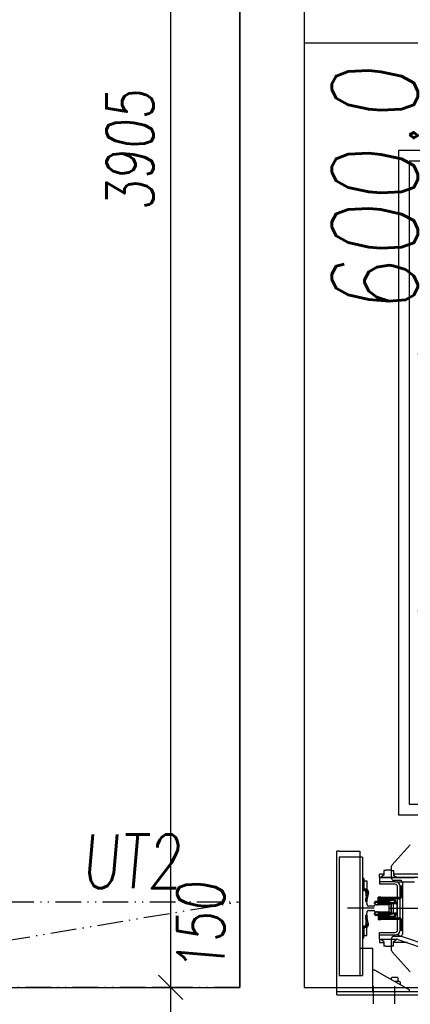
# Model space of a CAD drawing. Header units: millimetres. Extents: x 247761 to 294611, y 172579 to 236863.
# Tile 195 of 256: x 263897 to 264808, y 186491 to 188788. Entities that reach past the tile are written whole.
import ezdxf

# ---------------------------------------------------------------- set-up
doc = ezdxf.new("R2010")
doc.units = ezdxf.units.MM
doc.linetypes.add('ACAD_ISO12W100', pattern=[22, 12, -3, 0.5, -3, 0.5, -3])
for name, color, linetype, plot in [('DIM_COMP_AUX', 7, 'Continuous', False), ('PLOCHY_MISTNOSTI', 180, 'Continuous', False), ('POMOCNA_ZU', 200, 'Continuous', False)]:
    doc.layers.add(name, color=color, linetype=linetype, plot=plot)
for name, color, linetype in [('KOTY 50', 7, 'Continuous'), ('NOVÁ TENKÁ', 240, 'Continuous'), ('OBRYSY', 7, 'Continuous'), ('PROSTUPY', 7, 'ACAD_ISO12W100'), ('ŽB', 3, 'Continuous')]:
    doc.layers.add(name, color=color, linetype=linetype)
doc.layers.add('PROSTUPY_POPIS', color=7, linetype='ACAD_ISO12W100', true_color=0x00ff74)
doc.styles.add('CS-ROMANS', font='romans.shx', dxfattribs={"width": 0.75, "oblique": 5})
doc.styles.add('ROMANS', font='romans.shx', dxfattribs={"width": 0.75, "oblique": 5, "height": 200})
doc.dimstyles.new('A_KÓTA_50', dxfattribs={"dimtxt": 110, "dimasz": 2, "dimexe": 100, "dimexo": 1500, "dimgap": 40, "dimtad": 1, "dimrnd": 1, "dimdsep": 46, "dimtxsty": 'CS-ROMANS', "dimblk": 'KOT_CARA20', "dimcen": 45, "dimse1": 1, "dimse2": 1, "dimclrd": 256, "dimclre": 256, "dimclrt": 256, "dimadec": 0, "dimazin": 0, "dimtfac": 1, "dimtix": 1, "dimtmove": 2, "dimatfit": 3, "dimldrblk": 'OBLIQUE', "dimfxl": 0, "dimtolj": 1, "dimarcsym": 0})
doc.dimstyles.new('KONE_mm', dxfattribs={"dimscale": 15, "dimtxt": 3.5, "dimasz": 3.5, "dimexe": 2, "dimexo": 0, "dimgap": 2, "dimtad": 1, "dimdec": 0, "dimrnd": 0.01, "dimzin": 0, "dimdsep": 46, "dimtxsty": 'ROMANS', "dimsah": 1, "dimcen": 0, "dimclrd": 256, "dimclre": 256, "dimclrt": 256, "dimadec": 1, "dimazin": 3, "dimtfac": 1, "dimtdec": 0, "dimtmove": 0, "dimatfit": 3, "dimfxl": 0, "dimtolj": 1, "dimtzin": 0, "dimarcsym": 0})

# ---------------------------------------------------------------- blocks, each defined once
blk = doc.blocks.new('A$C651C2564')
at = {"layer": 'PROSTUPY', "ltscale": 5}
blk.add_lwpolyline([(6300, -4325), (7500, -4325), (7500, -4525), (6300, -4525)], close=True, dxfattribs=at)
blk.add_lwpolyline([(6300, -4525), (7500, -4325)], dxfattribs=at)
at = {"layer": 'PROSTUPY_POPIS', "insert": (7363.7, -4231.1), "char_height": 125, "attachment_point": 6, "style": 'CS-ROMANS'}
blk.add_mtext('\\A1;UT2', dxfattribs=at)
blk = doc.blocks.new('KOT_CARA20')
for p, q in [((0, 20), (0, -20)), ((0, 0), (14.1, 14.1)), ((0, 0), (-14.1, -14.1))]:
    blk.add_line(p, q)
blk = doc.blocks.new('*D367')
at = {"layer": 'Defpoints', "color": 0, "ltscale": 5, "transparency": 16777216}
for p in [(264249.5, 186530.3), (264379.5, 186530.3), (264339.5, 186380.3)]:
    blk.add_point(p, dxfattribs=at)
at = {"layer": 'KOTY 50', "lineweight": -2, "ltscale": 5, "transparency": 16777216}
blk.add_line((264249.5, 186382.3), (264249.5, 186528.3), dxfattribs=at)
at = {"layer": 'KOTY 50', "lineweight": -2, "ltscale": 5, "transparency": 16777216, "xscale": 2, "yscale": 2, "zscale": 2}
for p, rotation in [((264249.5, 186530.3), 90), ((264249.5, 186380.3), 270)]:
    blk.add_blockref('KOT_CARA20', p, dxfattribs=dict(at, rotation=rotation))
at = {"layer": 'KOTY 50', "ltscale": 5, "transparency": 16777216, "insert": (264319.5, 186670), "char_height": 110, "attachment_point": 5, "rotation": 90, "style": 'CS-ROMANS'}
blk.add_mtext('\\A1;150', dxfattribs=at)
blk = doc.blocks.new('_OBLIQUE')
at = {"color": 0, "linetype": 'ByBlock', "ltscale": 15}
blk.add_line((-0.5, -0.5), (0.5, 0.5), dxfattribs=at)
blk = doc.blocks.new('*D368')
at = {"layer": 'Defpoints', "color": 0, "ltscale": 5, "transparency": 16777216}
for p in [(264249.5, 190435.3), (264319.5, 190435.3), (264379.5, 186530.3)]:
    blk.add_point(p, dxfattribs=at)
at = {"layer": 'KOTY 50', "lineweight": -2, "ltscale": 5, "transparency": 16777216}
blk.add_line((264249.5, 186532.3), (264249.5, 190433.3), dxfattribs=at)
at = {"layer": 'KOTY 50', "lineweight": -2, "ltscale": 5, "transparency": 16777216, "xscale": 2, "yscale": 2, "zscale": 2}
for p, rotation in [((264249.5, 190435.3), 90), ((264249.5, 186530.3), 270)]:
    blk.add_blockref('KOT_CARA20', p, dxfattribs=dict(at, rotation=rotation))
at = {"layer": 'KOTY 50', "ltscale": 5, "transparency": 16777216, "insert": (264154.5, 188482.8), "char_height": 110, "attachment_point": 5, "rotation": 90, "style": 'CS-ROMANS'}
blk.add_mtext('\\A1;3905', dxfattribs=at)
blk = doc.blocks.new('*D488')
at = {"layer": 'Defpoints', "color": 0, "transparency": 16777216}
for p in [(300, 1805.1), (-300, 1725), (300, 1725)]:
    blk.add_point(p, dxfattribs=at)
at = {"layer": 'DIM_COMP_AUX', "lineweight": -2, "transparency": 16777216}
for p, q in [((-300, 1725), (-300, 1835.1)), ((300, 1725), (300, 1835.1)), ((-247.5, 1805.1), (247.5, 1805.1)), ((300, 1805.1), (1009.5, 1805.1))]:
    blk.add_line(p, q, dxfattribs=at)
at = {"layer": 'DIM_COMP_AUX', "transparency": 16777216}
for points in [[(-247.5, 1813.8), (-247.5, 1796.3), (-300, 1805.1)], [(247.5, 1813.8), (247.5, 1796.3), (300, 1805.1)]]:
    blk.add_solid(points, dxfattribs=at)
at = {"layer": 'DIM_COMP_AUX', "transparency": 16777216, "insert": (681, 1935.1), "char_height": 200, "attachment_point": 5, "style": 'ROMANS'}
blk.add_mtext('\\A1;600.0', dxfattribs=at)
blk = doc.blocks.new('*D489')
at = {"layer": 'Defpoints', "color": 0, "transparency": 16777216}
for p in [(-429.8, 1725), (-300, 1725), (-300, 1325)]:
    blk.add_point(p, dxfattribs=at)
at = {"layer": 'DIM_COMP_AUX', "lineweight": -2, "transparency": 16777216}
for p, q in [((-300, 1725), (-459.8, 1725)), ((-429.8, 1377.5), (-429.8, 1672.5)), ((-300, 1325), (-459.8, 1325))]:
    blk.add_line(p, q, dxfattribs=at)
at = {"layer": 'DIM_COMP_AUX', "transparency": 16777216}
for points in [[(-421, 1672.5), (-438.5, 1672.5), (-429.8, 1725)], [(-421, 1377.5), (-438.5, 1377.5), (-429.8, 1325)]]:
    blk.add_solid(points, dxfattribs=at)
at = {"layer": 'DIM_COMP_AUX', "transparency": 16777216, "insert": (-299.8, 1525), "char_height": 200, "attachment_point": 5, "rotation": 270, "style": 'ROMANS'}
blk.add_mtext('\\A1;400.0', dxfattribs=at)
blk = doc.blocks.new('10020_Elevator_0')
at = {"layer": 'NOVÁ TENKÁ'}
for p, q in [((-1195, 2024), (-1195, 1829)), ((-1195, 2024), (-1187, 2024)), ((-1187, 2024), (-1187, 1940)), ((-1187, 2024), (-860, 2024)), ((-1187, 2024), (-1187, 1884)), ((-860, 2018), (-860, 2024)), ((-873.99, 2018), (-1149.99, 2018)), ((-1149.99, 2018), (-1149.99, 1964)), ((-993, 1936.41), (-993, 1998.61)), ((-873.99, 1964), (-873.99, 2018)), ((-860, 2018), (-860, 1970)), ((-873.99, 1970), (-1149.99, 1970)), ((-873.99, 1964), (-1149.99, 1964)), ((-1087, 1940), (-1087, 1970)), ((-860, 1970), (-1087, 1970)), ((-923.99, 1970), (-1071.99, 1970)), ((-1062.24, 1961), (-1062.24, 1964)), ((-1062.24, 1961), (-1039.74, 1961)), ((-1039.74, 1961), (-1056.74, 1961)), ((-1056.74, 1961), (-1056.74, 1953.58)), ((-1056.74, 1953.58), (-1047.24, 1953.58)), ((-1047.24, 1953.58), (-1037.74, 1953.58)), ((-1037.74, 1953.58), (-1037.74, 1960)), ((-1037.24, 1958.5), (-1037.24, 1955.5)), ((-1034.24, 1958.5), (-1034.24, 1955.5)), ((-1031.01, 1953.11), (-1016.53, 1956.16)), ((-1030.14, 1950.24), (-1015.66, 1953.29)), ((-1009.24, 1956.24), (-1009.92, 1953.31)), ((-976.74, 1956.24), (-976.07, 1953.31)), ((-955.85, 1950.24), (-970.33, 1953.29)), ((-954.97, 1953.11), (-969.45, 1956.16)), ((-951.74, 1958.5), (-951.74, 1955.5)), ((-948.74, 1958.5), (-948.74, 1955.5)), ((-948.24, 1953.58), (-948.24, 1960)), ((-938.74, 1953.58), (-948.24, 1953.58)), ((-923.74, 1961), (-946.24, 1961)), ((-946.24, 1961), (-929.24, 1961)), ((-929.24, 1953.58), (-938.74, 1953.58)), ((-929.24, 1961), (-929.24, 1953.58)), ((-923.74, 1961), (-923.74, 1964)), ((-1174.62, 1939), (-1215.38, 1939)), ((-1187, 1940), (-1137, 1940)), ((-1137, 1935), (-1183, 1854)), ((-1137, 1940), (-1087, 1940)), ((-1137, 1935), (-1137, 1939.81)), ((-1081, 1909.92), (-1082, 1909.92)), ((-1082, 1896.08), (-1082, 1909.92)), ((-1070.33, 1914), (-1081, 1914)), ((-1081, 1909.92), (-1081, 1914)), ((-1065, 1924), (-1073, 1924)), ((-1073, 1924), (-1073, 1914)), ((-1070.33, 1914), (-1066.72, 1920.25)), ((-1066.72, 1920.25), (-1065, 1920.25)), ((-1065, 1924), (-1049, 1924)), ((-1065, 1924), (-1065, 1884.68)), ((-1055, 1924), (-1055, 1888)), ((-1049, 1924), (-1049, 1888)), ((-921, 1924), (-937, 1924)), ((-937, 1888), (-937, 1924)), ((-931, 1888), (-931, 1924)), ((-931, 1888), (-931, 1924)), ((-921, 1924), (-913, 1924)), ((-921, 1705.61), (-921, 1924)), ((-921, 1924), (-921, 1842.4)), ((-919.28, 1920.25), (-921, 1920.25)), ((-915.67, 1914), (-919.28, 1920.25)), ((-905, 1914), (-915.67, 1914)), ((-913, 1914), (-913, 1924)), ((-905, 1909.92), (-905, 1914)), ((-905, 1909.92), (-904, 1909.92)), ((-904, 1896.08), (-904, 1909.92)), ((-1174.62, 1889), (-1215.38, 1889)), ((-1187, 1884), (-1187, 1829)), ((-1164, 1881), (-1164, 1887.46)), ((-1155.75, 1897), (-1158.58, 1897)), ((-1154.15, 1895.4), (-1155.75, 1897)), ((-1154.15, 1889), (-1154.15, 1895.4)), ((-1154.15, 1882.6), (-1154.15, 1889)), ((-1094.43, 1894.72), (-1141.34, 1852.49)), ((-1091.08, 1896), (-1063, 1896)), ((-1081, 1896.08), (-1082, 1896.08)), ((-1081, 1892), (-1081, 1896.08)), ((-1081, 1892), (-1070.33, 1892)), ((-1073, 1859.91), (-1073, 1892)), ((-1070.33, 1892), (-1066.72, 1885.75)), ((-1066.72, 1885.75), (-1065, 1885.75)), ((-1058, 1891), (-1058, 1876)), ((-931, 1888), (-931, 1842.4)), ((-928, 1876), (-928, 1891)), ((-923, 1896), (-894.92, 1896)), ((-919.28, 1885.75), (-921, 1885.75)), ((-915.67, 1892), (-919.28, 1885.75)), ((-905, 1892), (-915.67, 1892)), ((-913, 1660.24), (-913, 1892)), ((-905, 1896.08), (-904, 1896.08)), ((-905, 1896.08), (-905, 1892)), ((-844.66, 1852.49), (-891.57, 1894.72)), ((-1170.99, 1875.14), (-1165.29, 1875.14)), ((-1164, 1881), (-1155.75, 1881)), ((-1164, 1878.61), (-1164, 1881)), ((-1155.75, 1881), (-1154.15, 1882.6)), ((-1065.55, 1881.41), (-1123.25, 1714.91)), ((-1056.1, 1878.13), (-1113.8, 1711.63)), ((-933, 1871), (-1053, 1871)), ((-1043, 1882), (-993, 1882)), ((-1043, 1876), (-993, 1876)), ((-993, 1882), (-943, 1882)), ((-993, 1876), (-943, 1876)), ((775, 1880), (-775, 1880)), ((-775, 1880), (-775, 205)), ((775, 205), (775, 1880)), ((750, 1855), (-750, 1855)), ((-750, 1855), (-750, 205)), ((750, 205), (750, 1855))]:
    blk.add_line(p, q, dxfattribs=at)
at = {"layer": 'NOVÁ TENKÁ', "ltscale": 3}
for p, q in [((-948.5, 1964), (-1037.5, 1964)), ((-1037.5, 1964), (-1037.5, 1958.78)), ((-1034.72, 1955.79), (-1000.77, 1953.21)), ((-985.22, 1953.21), (-951.27, 1955.79)), ((-948.5, 1958.78), (-948.5, 1964)), ((-1000.94, 1935.4), (-1000.94, 1935.4)), ((-1000.94, 1935.4), (-1000.94, 1902)), ((-998, 1950.22), (-998, 1938.4)), ((-988, 1938.4), (-988, 1950.22)), ((-985.06, 1902), (-985.06, 1935.4)), ((-985.06, 1935.4), (-985.06, 1935.4)), ((-1000.94, 1902), (-985.06, 1902))]:
    blk.add_line(p, q, dxfattribs=at)
at = {"layer": 'NOVÁ TENKÁ', "ltscale": 0.33}
blk.add_line((-993, 1902), (-993, 1082), dxfattribs=at)
at = {"layer": 'NOVÁ TENKÁ'}
for points in [[(-1187, 1950), (-1187, 1854), (-1183, 1854)], [(-1009.54, 1934.02), (-1006.98, 1934.02)], [(-1009.54, 1927.05), (-1009.54, 1934.02)], [(-1009.54, 1932.96), (-1006.98, 1932.96)], [(-1006.98, 1936.05), (-1004.6, 1936.05)], [(-1006.98, 1936.05), (-1006.98, 1934.02)], [(-1006.98, 1934.02), (-1006.98, 1927.05)], [(-1003.72, 1935.52), (-1003.89, 1935.7), (-1004.07, 1935.87), (-1004.34, 1935.96), (-1004.6, 1936.05)], [(-1003.72, 1935.52), (-1001.42, 1931.29)], [(-1002.04, 1928.99), (-1001.95, 1929.35), (-1001.69, 1929.61)], [(-1001.69, 1929.61), (-1001.51, 1929.79), (-1001.34, 1929.96), (-1001.25, 1930.23), (-1001.25, 1930.49)], [(-1001.25, 1930.76), (-1001.25, 1931.02), (-1001.42, 1931.29)], [(-1001.25, 1930.76), (-1001.25, 1930.49)], [(-984.66, 1931.29), (-984.75, 1931.02), (-984.75, 1930.76)], [(-984.75, 1930.49), (-984.75, 1930.76)], [(-984.75, 1930.49), (-984.75, 1930.23), (-984.66, 1929.96), (-984.49, 1929.79), (-984.31, 1929.61)], [(-984.66, 1931.29), (-982.28, 1935.52)], [(-984.05, 1928.99), (-984.13, 1929.35), (-984.31, 1929.61)], [(-981.4, 1936.05), (-981.66, 1935.96), (-981.93, 1935.87), (-982.11, 1935.7), (-982.28, 1935.52)], [(-981.4, 1936.05), (-979.02, 1936.05)], [(-979.02, 1936.05), (-979.02, 1934.02)], [(-979.02, 1934.02), (-976.46, 1934.02)], [(-979.02, 1927.05), (-979.02, 1934.02)], [(-976.46, 1934.02), (-976.46, 1927.05)], [(-1003.54, 1927.05), (-1018.98, 1927.05)], [(-1018.98, 1927.05), (-1018.98, 1921.49)], [(-1018.98, 1921.49), (-1018.1, 1921.49)], [(-1015.1, 1926.52), (-1015.36, 1926.52), (-1015.71, 1926.43), (-1015.98, 1926.43), (-1016.24, 1926.26), (-1016.51, 1926.17), (-1016.77, 1925.99), (-1017.04, 1925.82), (-1017.21, 1925.64), (-1017.39, 1925.46), (-1017.57, 1925.2), (-1017.74, 1924.93), (-1017.83, 1924.67), (-1018.01, 1924.41), (-1018.01, 1924.05), (-1018.1, 1923.79), (-1018.1, 1923.52)], [(-1015.1, 1923.52), (-1018.1, 1923.52)], [(-1018.1, 1923.52), (-1018.1, 1879.07)], [(-1012.01, 1923.52), (-1012.01, 1923.79), (-1012.1, 1924.05), (-1012.19, 1924.41), (-1012.27, 1924.67), (-1012.36, 1924.93), (-1012.54, 1925.2), (-1012.72, 1925.46), (-1012.89, 1925.64), (-1013.16, 1925.82), (-1013.33, 1925.99), (-1013.6, 1926.17), (-1013.86, 1926.26), (-1014.13, 1926.43), (-1014.48, 1926.43), (-1014.74, 1926.52), (-1015.1, 1926.52)], [(-1015.1, 1923.52), (-1015.1, 1879.07)], [(-1015.01, 1923.52), (-1015.1, 1923.52)], [(-1015.1, 1923.52), (-1015.1, 1923.52)], [(-1015.1, 1921.49), (-1015.01, 1921.49)], [(-1015.01, 1923.52), (-1012.01, 1923.52)], [(-1015.01, 1893), (-1015.01, 1923.52)], [(-1012.01, 1893), (-1012.01, 1923.52)], [(-1012.01, 1921.49), (-1009.54, 1921.49)], [(-1009.54, 1928.11), (-1006.98, 1928.11)], [(-1009.54, 1902), (-1009.54, 1927.05)], [(-1006.45, 1902), (-1006.45, 1927.05)], [(-1003.54, 1927.05), (-1003.54, 1902)], [(-1001.25, 1925.02), (-1003.54, 1925.02)], [(-1001.69, 1928.37), (-1001.95, 1928.73), (-1002.04, 1928.99)], [(-1001.25, 1927.58), (-1001.25, 1927.85), (-1001.34, 1928.02), (-1001.51, 1928.29), (-1001.69, 1928.37)], [(-1001.25, 1927.58), (-1001.25, 1902)], [(-984.31, 1928.37), (-984.49, 1928.29), (-984.66, 1928.02), (-984.75, 1927.85), (-984.75, 1927.58)], [(-984.75, 1902), (-984.75, 1927.58)], [(-982.55, 1925.02), (-984.75, 1925.02)], [(-984.31, 1928.37), (-984.13, 1928.73), (-984.05, 1928.99)], [(-982.55, 1927.05), (-967.02, 1927.05)], [(-982.55, 1902), (-982.55, 1927.05)], [(-979.64, 1927.05), (-979.64, 1902)], [(-976.46, 1927.05), (-976.46, 1902)], [(-976.46, 1921.49), (-973.99, 1921.49)], [(-970.99, 1926.52), (-971.26, 1926.52), (-971.61, 1926.43), (-971.87, 1926.43), (-972.14, 1926.26), (-972.4, 1926.17), (-972.67, 1925.99), (-972.93, 1925.82), (-973.11, 1925.64), (-973.28, 1925.46), (-973.46, 1925.2), (-973.64, 1924.93), (-973.73, 1924.67), (-973.9, 1924.41), (-973.9, 1924.05), (-973.99, 1923.79), (-973.99, 1923.52)], [(-973.99, 1923.52), (-973.99, 1893)], [(-970.99, 1923.52), (-973.99, 1923.52)], [(-967.9, 1923.52), (-967.9, 1923.79), (-967.99, 1924.05), (-968.08, 1924.41), (-968.17, 1924.67), (-968.26, 1924.93), (-968.43, 1925.2), (-968.61, 1925.46), (-968.79, 1925.64), (-969.05, 1925.82), (-969.23, 1925.99), (-969.49, 1926.17), (-969.76, 1926.26), (-970.02, 1926.43), (-970.37, 1926.43), (-970.64, 1926.52), (-970.99, 1926.52)], [(-970.99, 1923.52), (-970.99, 1893)], [(-970.9, 1923.52), (-970.99, 1923.52)], [(-970.99, 1923.52), (-970.99, 1923.52)], [(-970.99, 1921.49), (-970.9, 1921.49)], [(-970.9, 1879.07), (-970.9, 1923.52)], [(-970.9, 1923.52), (-967.9, 1923.52)], [(-967.9, 1879.07), (-967.9, 1923.52)], [(-967.9, 1921.49), (-967.02, 1921.49)], [(-967.02, 1921.49), (-967.02, 1927.05)], [(-1015.01, 1893), (-1015.01, 1892.65), (-1015.01, 1892.3), (-1014.92, 1891.94), (-1014.83, 1891.59), (-1014.83, 1891.24), (-1014.66, 1890.97), (-1014.57, 1890.62), (-1014.48, 1890.27), (-1014.3, 1890), (-1014.13, 1889.65), (-1014.04, 1889.39), (-1013.77, 1889.12), (-1013.6, 1888.86), (-1013.42, 1888.59), (-1013.16, 1888.33), (-1012.98, 1888.06), (-1012.72, 1887.89), (-1012.45, 1887.62), (-1012.19, 1887.45), (-1011.92, 1887.18), (-1011.66, 1887), (-1011.3, 1886.83), (-1011.04, 1886.74), (-1010.77, 1886.56), (-1010.42, 1886.47), (-1010.07, 1886.3), (-1009.72, 1886.21), (-1009.45, 1886.21), (-1009.1, 1886.12), (-1008.75, 1886.03), (-1008.39, 1886.03), (-1008.04, 1886.03)], [(-1012.01, 1893), (-1012.01, 1892.65), (-1011.92, 1892.21), (-1011.83, 1891.86), (-1011.66, 1891.5), (-1011.57, 1891.15), (-1011.3, 1890.8), (-1011.13, 1890.44), (-1010.86, 1890.18), (-1010.6, 1889.92), (-1010.25, 1889.74), (-1009.89, 1889.47), (-1009.54, 1889.3), (-1009.19, 1889.21), (-1008.83, 1889.12), (-1008.39, 1889.03), (-1008.04, 1889.03)], [(-1003.54, 1902), (-1009.54, 1902)], [(-1009.54, 1900.06), (-1009.54, 1902)], [(-1009.54, 1900.06), (-1006.98, 1900.06)], [(-1006.98, 1889.03), (-1008.04, 1889.03)], [(-1006.98, 1886.03), (-1008.04, 1886.03)], [(-1006.98, 1902), (-1006.98, 1900.06)], [(-1006.98, 1898.03), (-1006.98, 1900.06)], [(-1006.98, 1900.06), (-1003.98, 1896)], [(-1006.98, 1898.03), (-1006.98, 1897.59), (-1006.89, 1897.24), (-1006.63, 1896.88), (-1006.45, 1896.62), (-1006.1, 1896.35), (-1005.75, 1896.18), (-1005.39, 1896.09), (-1005.04, 1896)], [(-1006.98, 1889.03), (-1006.01, 1889.03)], [(-1006.01, 1886.03), (-1006.98, 1886.03)], [(-1006.28, 1899), (-1006.28, 1902)], [(-1006.01, 1896.27), (-1006.01, 1893.62)], [(-1006.01, 1886.03), (-1006.01, 1893.53)], [(-1003.98, 1886.03), (-1006.01, 1886.03)], [(-1005.39, 1897.85), (-1001.25, 1902)], [(-1005.04, 1896), (-1003.98, 1896)], [(-1004.78, 1897.06), (-981.22, 1897.06)], [(-1003.98, 1884.01), (-1003.98, 1896)], [(-1003.98, 1896), (-982.02, 1896)], [(-1003.98, 1891.5), (-982.02, 1891.5)], [(-982.02, 1884.01), (-1003.98, 1884.01)], [(-1001.25, 1902), (-984.75, 1902)], [(-984.75, 1902), (-980.61, 1897.85)], [(-976.46, 1902), (-982.55, 1902)], [(-982.02, 1896), (-979.02, 1900.06)], [(-982.02, 1896), (-982.02, 1884.01)], [(-982.02, 1896), (-981.05, 1896)], [(-979.99, 1886.03), (-982.02, 1886.03)], [(-981.05, 1896), (-980.61, 1896.09), (-980.25, 1896.18), (-979.9, 1896.35), (-979.55, 1896.62), (-979.37, 1896.88), (-979.2, 1897.24), (-979.02, 1897.59), (-979.02, 1898.03)], [(-979.99, 1893.62), (-979.99, 1896.27)], [(-979.99, 1886.03), (-979.99, 1893.53)], [(-979.99, 1889.03), (-979.02, 1889.03)], [(-979.02, 1886.03), (-979.99, 1886.03)], [(-979.72, 1902), (-979.72, 1899)], [(-979.02, 1900.06), (-979.02, 1902)], [(-979.02, 1898.03), (-979.02, 1900.06)], [(-979.02, 1900.06), (-976.46, 1900.06)], [(-978.05, 1889.03), (-979.02, 1889.03)], [(-978.05, 1886.03), (-979.02, 1886.03)], [(-978.05, 1886.03), (-977.61, 1886.03), (-977.25, 1886.03), (-976.9, 1886.12), (-976.64, 1886.21), (-976.28, 1886.21), (-975.93, 1886.3), (-975.58, 1886.47), (-975.31, 1886.56), (-974.96, 1886.74), (-974.7, 1886.83), (-974.34, 1887), (-974.08, 1887.18), (-973.81, 1887.45), (-973.55, 1887.62), (-973.28, 1887.89), (-973.02, 1888.06), (-972.84, 1888.33), (-972.58, 1888.59), (-972.4, 1888.86), (-972.23, 1889.12), (-972.05, 1889.39), (-971.87, 1889.65), (-971.7, 1890), (-971.52, 1890.27), (-971.43, 1890.62), (-971.34, 1890.97), (-971.26, 1891.24), (-971.17, 1891.59), (-971.08, 1891.94), (-971.08, 1892.3), (-970.99, 1892.65), (-970.99, 1893)], [(-978.05, 1889.03), (-977.61, 1889.03), (-977.17, 1889.12), (-976.81, 1889.21), (-976.46, 1889.3), (-976.11, 1889.47), (-975.75, 1889.74), (-975.49, 1889.92), (-975.14, 1890.18), (-974.96, 1890.44), (-974.7, 1890.8), (-974.52, 1891.15), (-974.34, 1891.5), (-974.17, 1891.86), (-974.08, 1892.21), (-973.99, 1892.65), (-973.99, 1893)], [(-976.46, 1902), (-976.46, 1900.06)], [(-1022.15, 1875.01), (-1045, 1875.01)], [(-1045, 1872.01), (-1045, 1875.01)], [(-1022.15, 1872.01), (-1045, 1872.01)], [(-1022.15, 1872.01), (-1021.71, 1872.01), (-1021.36, 1872.1), (-1021.01, 1872.1), (-1020.74, 1872.18), (-1020.39, 1872.27), (-1020.04, 1872.36), (-1019.68, 1872.45), (-1019.42, 1872.54), (-1019.07, 1872.71), (-1018.8, 1872.89), (-1018.45, 1873.07), (-1018.18, 1873.24), (-1017.92, 1873.42), (-1017.65, 1873.6), (-1017.39, 1873.86), (-1017.13, 1874.04), (-1016.95, 1874.3), (-1016.68, 1874.57), (-1016.51, 1874.83), (-1016.33, 1875.1), (-1016.16, 1875.36), (-1015.98, 1875.71), (-1015.8, 1875.98), (-1015.63, 1876.33), (-1015.54, 1876.6), (-1015.45, 1876.95), (-1015.36, 1877.3), (-1015.27, 1877.65), (-1015.18, 1877.92), (-1015.18, 1878.27), (-1015.1, 1878.62), (-1015.1, 1879.07)], [(-1022.15, 1875.01), (-1021.71, 1875.01), (-1021.27, 1875.1), (-1020.92, 1875.18), (-1020.57, 1875.36), (-1020.21, 1875.54), (-1019.86, 1875.71), (-1019.6, 1875.98), (-1019.24, 1876.15), (-1019.07, 1876.51), (-1018.8, 1876.77), (-1018.63, 1877.12), (-1018.45, 1877.48), (-1018.27, 1877.83), (-1018.18, 1878.18), (-1018.1, 1878.62), (-1018.1, 1879.07)], [(-970.9, 1879.07), (-970.9, 1878.62), (-970.9, 1878.27), (-970.82, 1877.92), (-970.73, 1877.65), (-970.73, 1877.3), (-970.55, 1876.95), (-970.46, 1876.6), (-970.37, 1876.33), (-970.2, 1875.98), (-970.02, 1875.71), (-969.93, 1875.36), (-969.67, 1875.1), (-969.49, 1874.83), (-969.32, 1874.57), (-969.05, 1874.3), (-968.87, 1874.04), (-968.61, 1873.86), (-968.35, 1873.6), (-968.08, 1873.42), (-967.82, 1873.24), (-967.55, 1873.07), (-967.2, 1872.89), (-966.93, 1872.71), (-966.67, 1872.54), (-966.32, 1872.45), (-965.96, 1872.36), (-965.61, 1872.27), (-965.35, 1872.18), (-964.99, 1872.1), (-964.64, 1872.1), (-964.29, 1872.01), (-963.93, 1872.01)], [(-967.9, 1879.07), (-967.9, 1878.62), (-967.82, 1878.18), (-967.73, 1877.83), (-967.55, 1877.48), (-967.46, 1877.12), (-967.2, 1876.77), (-967.02, 1876.51), (-966.76, 1876.15), (-966.4, 1875.98), (-966.14, 1875.71), (-965.79, 1875.54), (-965.43, 1875.36), (-965.08, 1875.18), (-964.73, 1875.1), (-964.29, 1875.01), (-963.93, 1875.01)], [(-941, 1875.01), (-963.93, 1875.01)], [(-941, 1872.01), (-963.93, 1872.01)], [(-941, 1872.01), (-941, 1875.01)]]:
    blk.add_lwpolyline(points, dxfattribs=at)
for centre, radius, start, end in [((-1039.74, 1958.5), 5.5, 0, 90), ((-1039.74, 1958.5), 2.5, 0, 90), ((-1031.74, 1955.5), 5.5, 180, 270), ((-1031.74, 1955.5), 2.5, 180, 270), ((-1031.74, 1955.5), 2.5, 270, 286.94645), ((-1012.74, 1943.72), 13, 74.3815, 106.94645), ((-1012.74, 1943.72), 10, 73.57492, 106.94645), ((-973.24, 1943.72), 13, 73.05355, 105.6185), ((-973.24, 1943.72), 10, 73.05355, 106.42508), ((-954.24, 1955.5), 2.5, 253.05355, 270), ((-954.24, 1955.5), 5.5, 270, 0), ((-954.24, 1955.5), 2.5, 270, 0), ((-946.24, 1958.5), 5.5, 90, 180), ((-946.24, 1958.5), 2.5, 90, 180), ((-1031.74, 1955.5), 5.5, 270, 286.94645), ((-954.24, 1955.5), 5.5, 253.05355, 270), ((-1091.08, 1891), 5, 90, 131.98721), ((-1075, 1884.68), 10, 340.88717, 0), ((-1063, 1891), 5, 0, 90), ((-1075, 1884.68), 20, 340.88717, 0), ((-1043, 1888), 12, 180, 270), ((-1043, 1888), 6, 180, 270), ((-943, 1888), 12, 270, 0), ((-943, 1888), 6, 270, 0), ((-923, 1891), 5, 90, 180), ((-894.92, 1891), 5, 48.01279, 90), ((-1169.29, 1878.61), 5.29, 319.11761, 0), ((-1053, 1876), 5, 180, 270), ((-933, 1876), 5, 270, 0)]:
    blk.add_arc(centre, radius, start, end, dxfattribs=at)
at = {"layer": 'NOVÁ TENKÁ', "ltscale": 3}
for centre, start, end in [((-1034.5, 1958.78), 180.00001, 265.65677), ((-1001, 1950.22), 0.00001, 85.65677), ((-985, 1950.22), 94.34323, 180.00001), ((-951.5, 1958.78), 274.34323, 0.00002), ((-1001, 1938.4), 271.14599, 0.00001), ((-985, 1938.4), 180.00001, 268.85401)]:
    blk.add_arc(centre, 3, start, end, dxfattribs=at)
at = {"layer": 'DIM_COMP_AUX'}
dim = blk.add_linear_dim(base=(300, 1805.08), p1=(-300, 1725), p2=(300, 1725), dimstyle='KONE_mm', override={"dimdec": 1}, dxfattribs=at)
dim.commit()
dim.dimension.update_dxf_attribs({"geometry": '*D488', "text_midpoint": (681.01, 1935.08)})
dim = blk.add_linear_dim(base=(-429.76, 1725), p1=(-300, 1325), p2=(-300, 1725), angle=90, dimstyle='KONE_mm', override={"dimdec": 1}, dxfattribs=at)
dim.commit()
dim.dimension.update_dxf_attribs({"geometry": '*D489', "text_midpoint": (-429.76, 1525), "dimtype": 128})

msp = doc.modelspace()

# ---------------------------------------------------------------- linework, layer by layer
at = {"layer": 'OBRYSY'}
msp.add_line((266660.517, 188732.759), (264560.517, 188732.759), dxfattribs=at)
at = {"layer": 'PLOCHY_MISTNOSTI', "ltscale": 5}
for points in [[(264560.517, 186530.259), (266660.517, 186530.259), (266660.517, 191055.259), (264560.517, 191055.259)], [(263210.517, 186530.259), (264410.517, 186530.259), (264410.517, 190435.259), (263210.517, 190435.259)]]:
    msp.add_lwpolyline(points, close=True, dxfattribs=at)
at = {"layer": 'ŽB'}
for p, q in [((264410.517, 191055.259), (264410.517, 186530.259)), ((264560.517, 191055.259), (264560.517, 186530.259)), ((263210.517, 186530.259), (264410.517, 186530.259)), ((264560.517, 186530.259), (266660.517, 186530.259))]:
    msp.add_line(p, q, dxfattribs=at)

# ---------------------------------------------------------------- block references
at = {"rotation": 90}
msp.add_blockref('10020_Elevator_0', (266660.517, 187707.759), dxfattribs=at)
at = {"layer": 'POMOCNA_ZU'}
msp.add_blockref('A$C651C2564', (256910.517, 191055.259), dxfattribs=at)

# ---------------------------------------------------------------- dimensions: what is measured, and where the dimension line sits
at = {"layer": 'KOTY 50', "ltscale": 5}
dim = msp.add_linear_dim(base=(264249.519, 190435.259), p1=(264379.519, 186530.259), p2=(264319.519, 190435.259), angle=90, dimstyle='A_KÓTA_50', dxfattribs=at)
dim.commit()
dim.dimension.update_dxf_attribs({"geometry": '*D368', "text_midpoint": (264154.519, 188482.759)})
dim = msp.add_linear_dim(base=(264249.519, 186530.259), p1=(264339.519, 186380.259), p2=(264379.519, 186530.259), angle=90, dimstyle='A_KÓTA_50', dxfattribs=at)
dim.commit()
dim.dimension.update_dxf_attribs({"geometry": '*D367', "text_midpoint": (264319.519, 186670), "dimtype": 128})

doc.saveas('drawing.dxf')
